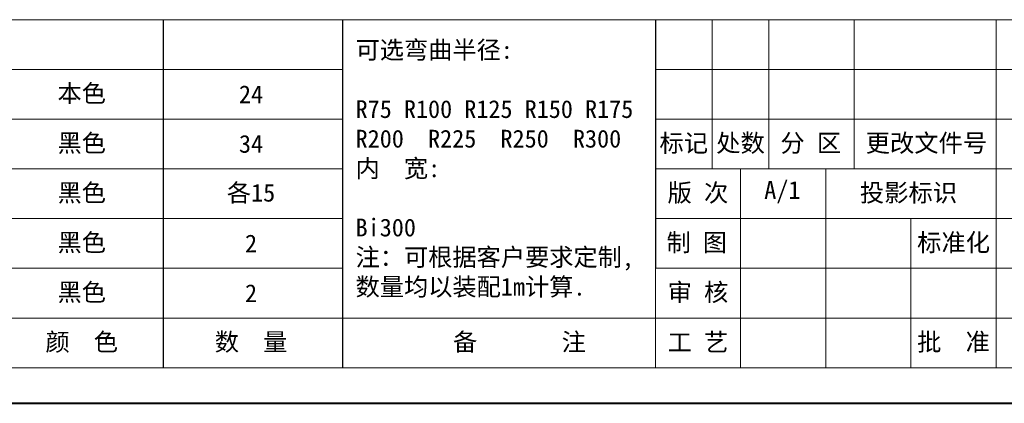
# Model space of a CAD drawing. Header units: millimetres. Extents: x -956 to 636, y -192 to 923.
# Tile 7 of 75: x -409 to 112, y -192 to 11. Entities that reach past the tile are written whole.
import ezdxf

# ---------------------------------------------------------------- set-up
doc = ezdxf.new("R2010")
doc.units = ezdxf.units.MM
doc.layers.add('标注线', color=7, linetype='Continuous', lineweight=15)
doc.styles.add('样式 6', font='仿宋_GB2312.ttf')

msp = doc.modelspace()

# ---------------------------------------------------------------- linework, layer by layer
at = {"color": 7, "lineweight": 15}
for p, q in [((-861.945, 10.54), (-238.436, 10.54)), ((-43.046, 10.54), (-43.046, -68.344)), ((-12.995, 10.54), (-12.995, -68.344)), ((32.082, 10.54), (32.082, -68.344)), ((107.21, 10.54), (107.21, -68.344)), ((-861.945, -15.754), (-238.436, -15.754)), ((-73.098, -15.754), (197.364, -15.754)), ((-861.945, -42.049), (-238.436, -42.049)), ((-73.098, -42.049), (197.364, -42.049)), ((-861.945, -68.344), (-238.436, -68.344)), ((-73.098, -68.344), (197.364, -68.344)), ((-28.021, -68.344), (-28.021, -173.524)), ((17.056, -68.344), (17.056, -173.524)), ((107.21, -68.344), (107.21, -173.524)), ((-861.945, -94.639), (-238.436, -94.639)), ((-73.098, -94.639), (373.916, -94.639)), ((62.133, -94.639), (62.133, -173.524)), ((-861.945, -120.934), (-238.436, -120.934)), ((-73.098, -120.934), (197.364, -120.934)), ((-861.945, -147.229), (-73.098, -147.229)), ((-73.098, -147.229), (197.364, -147.229))]:
    msp.add_line(p, q, dxfattribs=at)
at = {"color": 7}
for p, q in [((-333.441, -173.524), (-333.441, 10.54)), ((-238.436, -173.524), (-238.436, 10.54)), ((-73.098, 10.54), (-73.098, -120.934))]:
    msp.add_line(p, q, dxfattribs=at)
at = {"color": 7, "lineweight": 13}
for p, q in [((-238.436, 10.54), (603.057, 10.54)), ((-73.098, -173.524), (-73.098, 10.54)), ((-861.945, -173.524), (-73.098, -173.524)), ((-73.098, -173.524), (603.057, -173.524))]:
    msp.add_line(p, q, dxfattribs=at)
at = {"color": 7, "lineweight": 40}
msp.add_line((-955.855, -192.306), (621.839, -192.306), dxfattribs=at)

# ---------------------------------------------------------------- texts
at = {"layer": '标注线', "color": 7, "lineweight": 18, "style": '样式 6'}
for s, insert, char_height, width, attachment_point in [('{\\H1.389x;可选弯曲半径:\\P\\PR75 R100 R125 R150 R175\\PR200  R225  R250  R300\\P内  宽:\\P\\PBi300\\P注：可根据客户要求定制,\\P数量均以装配1m计算.}', (-231.719, -68.593), 6.76155, 203.15862, 4), ('{\\H1.389x;本色}', (-376.618, -28.902), 6.76155, 45.07697, 5), ('{\\H1.389x;24}', (-287.044, -28.902), 6.76155, 45.07697, 5), ('{\\H1.389x;黑色}', (-376.618, -55.197), 6.76155, 45.07697, 5), ('{\\H1.389x;34}', (-287.044, -55.197), 6.76155, 45.07697, 5), ('标记', (-58.072, -55.197), 9.4307, 30.05131, 5), ('处数', (-28.021, -55.197), 9.4307, 30.05131, 5), ('分 区', (9.14, -55.197), 9.4307, 43.95467, 5), ('更改文件号', (70.349, -55.197), 9.4307, 77.76996, 5), ('{\\H1.389x;黑色}', (-376.618, -81.492), 6.76155, 45.07697, 5), ('{\\H1.389x;各15}', (-287.044, -81.492), 6.76155, 45.07697, 5), ('版 次', (-50.559, -81.492), 9.4307, 45.07697, 5), ('A/1', (-5.873, -80.636), 9.4307, 30.05131, 5), ('投影标识', (60.863, -81.492), 9.4307, 55.11647, 5), ('{\\H1.389x;黑色}', (-376.618, -107.787), 6.76155, 45.07697, 5), ('{\\H1.389x;2}', (-287.044, -107.787), 6.76155, 45.07697, 5), ('{\\H0.9943x;制 图}', (-51.176, -107.787), 9.43074, 43.84391, 5), ('标准化', (84.717, -107.787), 9.4307, 60.95707, 5), ('{\\H1.389x;黑色}', (-376.618, -134.081), 6.76155, 45.07697, 5), ('{\\H1.389x;2}', (-287.044, -134.081), 6.76155, 45.07697, 5), ('审 核', (-50.559, -134.081), 9.4307, 45.07697, 5), ('{\\H1.389x;颜  色}', (-376.618, -160.376), 6.76155, 45.07697, 5), ('{\\H1.389x;数  量}', (-287.044, -160.376), 6.76155, 45.07697, 5), ('{\\H1.389x;备       注}', (-145.01, -160.376), 6.76155, 98.79233, 5), ('{\\H1.389x;备       注}', (-145.01, -160.376), 6.76155, 98.79233, 5), ('工 艺', (-50.559, -160.376), 9.4307, 45.07697, 5), ('批  准', (84.672, -160.376), 9.4307, 45.07697, 5)]:
    msp.add_mtext(s, dxfattribs=dict(at, insert=insert, char_height=char_height, width=width, attachment_point=attachment_point))

doc.saveas('drawing.dxf')
